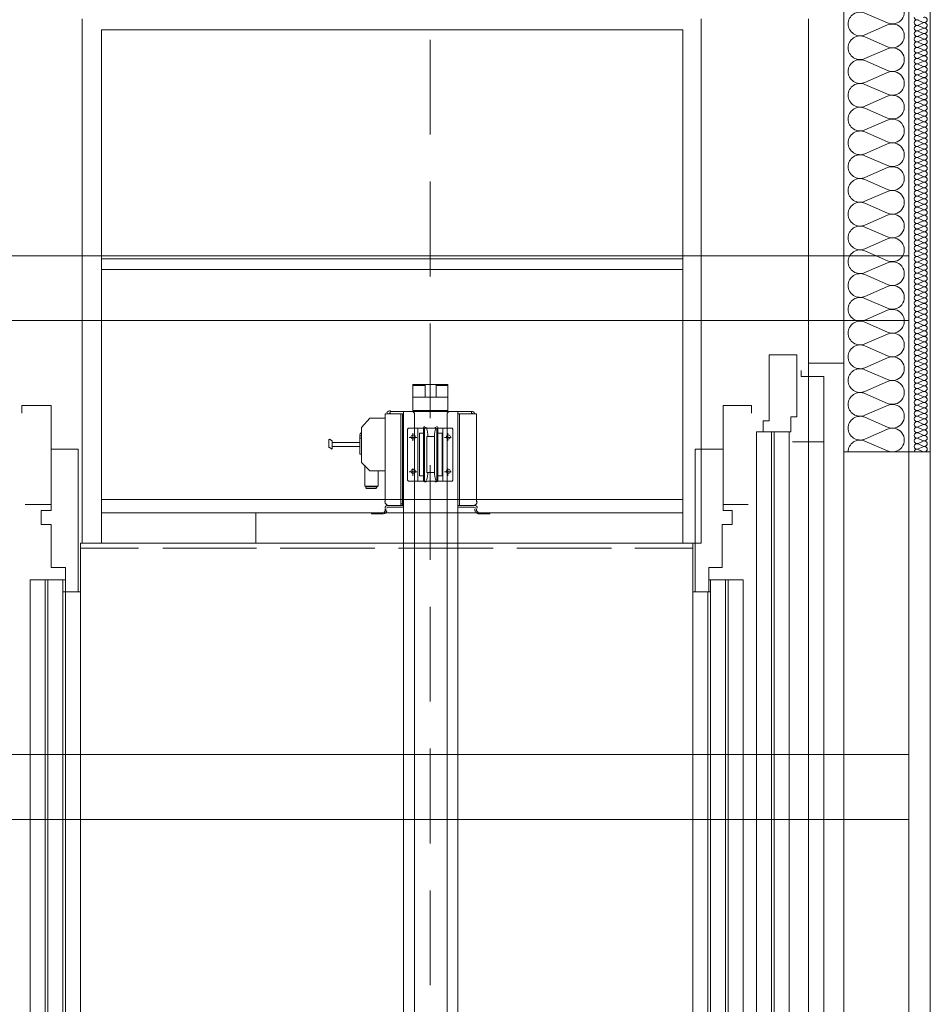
# Model space of a CAD drawing. Header units: millimetres. Extents: x 204754 to 495640, y -178579 to -98814.
# Tile 134 of 179: x 350127 to 352232, y -137161 to -134884. Entities that reach past the tile are written whole.
import ezdxf

# ---------------------------------------------------------------- set-up
doc = ezdxf.new("R2010")
doc.units = ezdxf.units.MM
doc.header["$MEASUREMENT"] = 0
doc.layers.get('0').update_dxf_attribs({"color": 252, "lineweight": 5})
for name, color, linetype, lineweight in [('Nowe_320-W Umeblowanie_Nr_pióra__103', 252, 'Continuous', 5), ('Nowe_320-W Umeblowanie_Nr_pióra__181', 252, 'Continuous', 5), ('Nowe_820-G Rysunki Obrazki_Nr_pióra__1', 252, 'Continuous', 5), ('Nowe_820-G Rysunki Obrazki_Nr_pióra__181', 252, 'Continuous', 5), ('Nowe_820-G Rysunki Obrazki_Nr_pióra__27', 252, 'Continuous', 5), ('Nowe_820-G Rysunki Obrazki_Nr_pióra__7', 252, 'Continuous', 5)]:
    doc.layers.add(name, color=color, linetype=linetype, lineweight=lineweight)

# ---------------------------------------------------------------- blocks, each defined once
blk = doc.blocks.new('podkład 20251118')
at = {"layer": 'Nowe_320-W Umeblowanie_Nr_pióra__103', "color": 252, "linetype": 'Continuous', "lineweight": 5}
for p, q in [((352133.5, -134891.5), (352081, -134868.6)), ((352081, -134919), (352133.5, -134896.1)), ((352133.5, -134946.5), (352081, -134923.6)), ((352081, -134974), (352133.5, -134951.1)), ((352133.5, -135001.5), (352081, -134978.6)), ((352081, -135029), (352133.5, -135006.1)), ((352133.5, -135056.4), (352081, -135033.6)), ((352081, -135083.9), (352133.5, -135061.1)), ((352133.5, -135111.4), (352081, -135088.6)), ((352081, -135138.9), (352133.5, -135116)), ((352133.5, -135166.4), (352081, -135143.5)), ((352081, -135193.9), (352133.5, -135171)), ((352133.5, -135221.4), (352081, -135198.5)), ((352081, -135248.9), (352133.5, -135226)), ((352133.5, -135276.4), (352081, -135253.5)), ((352081, -135303.9), (352133.5, -135281)), ((352133.5, -135331.3), (352081, -135308.5)), ((352081, -135358.8), (352133.5, -135336)), ((352133.5, -135386.3), (352081, -135363.4)), ((352081, -135413.8), (352133.5, -135390.9)), ((352133.5, -135441.3), (352081, -135418.4)), ((352081, -135468.8), (352133.5, -135445.9)), ((352133.5, -135496.3), (352081, -135473.4)), ((352081, -135523.8), (352133.5, -135500.9)), ((352133.5, -135551.3), (352081, -135528.4)), ((352081, -135578.7), (352133.5, -135555.9)), ((352133.5, -135606.2), (352081, -135583.4)), ((352081, -135633.7), (352133.5, -135610.9)), ((352133.5, -135661.2), (352081, -135638.3)), ((352081, -135688.7), (352133.5, -135665.8)), ((352133.5, -135716.2), (352081, -135693.3)), ((352081, -135743.7), (352133.5, -135720.8)), ((352133.5, -135771.2), (352081, -135748.3)), ((352081, -135798.7), (352133.5, -135775.8)), ((352133.5, -135826.2), (352081, -135803.3)), ((352081, -135853.6), (352133.5, -135830.8)), ((352133.5, -135881.1), (352081, -135858.3))]:
    blk.add_line(p, q, dxfattribs=at)
at = {"layer": 'Nowe_320-W Umeblowanie_Nr_pióra__103', "color": 252, "linetype": 'Continuous', "lineweight": 5, "extrusion": (0, 0, -1)}
for centre, major_axis, start_param, end_param in [((352144.6, -134866.3), (27.6, 0), 4.299595, 8.266775), ((352069.9, -134893.8), (-27.6, 0), 0, 1.98359), ((352069.9, -134893.8), (-27.6, 0), 4.299596, 6.283185), ((352144.6, -134921.3), (27.6, 0), 4.299595, 8.266775), ((352069.9, -134948.8), (-27.6, 0), 0, 1.98359), ((352069.9, -134948.8), (-27.6, 0), 4.299596, 6.283185), ((352144.6, -134976.3), (27.6, 0), 4.299595, 8.266775), ((352069.9, -135003.8), (-27.6, 0), 0, 1.98359), ((352069.9, -135003.8), (-27.6, 0), 4.299596, 6.283185), ((352144.6, -135031.3), (-27.6, 0), 1.158002, 5.125182), ((352069.9, -135058.8), (27.6, 0), 3.141593, 5.125182), ((352069.9, -135058.8), (-27.6, 0), 4.299596, 6.283185), ((352144.6, -135086.2), (-27.6, 0), 1.158002, 5.125182), ((352069.9, -135113.7), (-27.6, 0), 0, 1.98359), ((352069.9, -135113.7), (-27.6, 0), 4.299596, 6.283185), ((352144.6, -135141.2), (-27.6, 0), 1.158002, 5.125182), ((352069.9, -135168.7), (-27.6, 0), 0, 1.98359), ((352069.9, -135168.7), (-27.6, 0), 4.299596, 6.283185), ((352144.6, -135196.2), (-27.6, 0), 1.158002, 5.125182), ((352069.9, -135223.7), (-27.6, 0), 0, 1.98359), ((352144.6, -135251.2), (-27.6, 0), 1.158002, 5.125182), ((352069.9, -135223.7), (-27.6, 0), 4.299596, 6.283185), ((352069.9, -135278.7), (-27.6, 0), 0, 1.98359), ((352069.9, -135278.7), (-27.6, 0), 4.299596, 6.283185), ((352144.6, -135306.2), (27.6, 0), 4.299595, 8.266775), ((352069.9, -135333.6), (-27.6, 0), 0, 1.98359), ((352069.9, -135333.7), (-27.6, 0), 4.299596, 6.283185), ((352144.6, -135361.1), (27.6, 0), 4.299595, 8.266775), ((352069.9, -135388.6), (-27.6, 0), 0, 1.98359), ((352069.9, -135388.6), (-27.6, 0), 4.299596, 6.283185), ((352144.6, -135416.1), (27.6, 0), 4.299595, 8.266775), ((352069.9, -135443.6), (-27.6, 0), 0, 1.98359), ((352069.9, -135443.6), (-27.6, 0), 4.299596, 6.283185), ((352144.6, -135471.1), (27.6, 0), 4.299595, 8.266775), ((352069.9, -135498.6), (-27.6, 0), 0, 1.98359), ((352144.6, -135526.1), (-27.6, 0), 1.158002, 5.125182), ((352069.9, -135498.6), (-27.6, 0), 4.299596, 6.283185), ((352069.9, -135553.6), (-27.6, 0), 0, 1.98359), ((352069.9, -135553.6), (-27.6, 0), 4.299596, 6.283185), ((352144.6, -135581.1), (-27.6, 0), 1.158002, 5.125182), ((352069.9, -135608.5), (27.6, 0), 3.141593, 5.125182), ((352069.9, -135608.5), (-27.6, 0), 4.299596, 6.283185), ((352144.6, -135636), (-27.6, 0), 1.158002, 5.125182), ((352069.9, -135663.5), (-27.6, 0), 0, 1.98359), ((352069.9, -135663.5), (-27.6, 0), 4.299596, 6.283185), ((352144.6, -135691), (-27.6, 0), 1.158002, 5.125182), ((352069.9, -135718.5), (-27.6, 0), 0, 1.98359), ((352069.9, -135718.5), (-27.6, 0), 4.299596, 6.283185), ((352144.6, -135746), (-27.6, 0), 1.158002, 5.125182), ((352069.9, -135773.5), (-27.6, 0), 0, 1.98359), ((352069.9, -135773.5), (-27.6, 0), 4.299596, 6.283185), ((352144.6, -135801), (27.6, 0), 4.299595, 8.266775), ((352069.9, -135828.5), (-27.6, 0), 0, 1.98359), ((352069.9, -135828.5), (-27.6, 0), 4.299596, 6.283185), ((352144.6, -135856), (27.6, 0), 4.299595, 8.266775), ((352069.9, -135883.4), (-27.6, 0), 0, 1.98359)]:
    blk.add_ellipse(centre, major_axis=major_axis, ratio=0.994269, start_param=start_param, end_param=end_param, dxfattribs=at)
at = {"layer": 'Nowe_320-W Umeblowanie_Nr_pióra__181', "color": 252, "linetype": 'Continuous', "lineweight": 5}
for p, q in [((352204, -134884.9), (352216.1, -134890.2)), ((352216.1, -134891.3), (352204, -134896.6)), ((352204, -134897.6), (352216.1, -134902.9)), ((352216.1, -134904), (352204, -134909.3)), ((352204, -134910.4), (352216.1, -134915.6)), ((352216.1, -134916.7), (352204, -134922)), ((352204, -134923.1), (352216.1, -134928.4)), ((352216.1, -134929.4), (352204, -134934.7)), ((352204, -134935.8), (352216.1, -134941.1)), ((352216.1, -134942.2), (352204, -134947.5)), ((352204, -134948.5), (352216.1, -134953.8)), ((352216.1, -134954.9), (352204, -134960.2)), ((352204, -134961.3), (352216.1, -134966.6)), ((352216.1, -134967.6), (352204, -134972.9)), ((352204, -134974), (352216.1, -134979.3)), ((352216.1, -134980.4), (352204, -134985.6)), ((352204, -134986.7), (352216.1, -134992)), ((352216.1, -134993.1), (352204, -134998.4)), ((352204, -134999.4), (352216.1, -135004.7)), ((352216.1, -135005.8), (352204, -135011.1)), ((352204, -135012.2), (352216.1, -135017.5)), ((352216.1, -135018.5), (352204, -135023.8)), ((352204, -135024.9), (352216.1, -135030.2)), ((352216.1, -135031.3), (352204, -135036.6)), ((352204, -135037.6), (352216.1, -135042.9)), ((352216.1, -135044), (352204, -135049.3)), ((352204, -135050.4), (352216.1, -135055.6)), ((352216.1, -135056.7), (352204, -135062)), ((352204, -135063.1), (352216.1, -135068.4)), ((352216.1, -135069.4), (352204, -135074.7)), ((352204, -135075.8), (352216.1, -135081.1)), ((352216.1, -135082.2), (352204, -135087.5)), ((352204, -135088.5), (352216.1, -135093.8)), ((352216.1, -135094.9), (352204, -135100.2)), ((352204, -135101.3), (352216.1, -135106.6)), ((352216.1, -135107.6), (352204, -135112.9)), ((352204, -135114), (352216.1, -135119.3)), ((352216.1, -135120.4), (352204, -135125.6)), ((352204, -135126.7), (352216.1, -135132)), ((352216.1, -135133.1), (352204, -135138.4)), ((352204, -135139.4), (352216.1, -135144.7)), ((352216.1, -135145.8), (352204, -135151.1)), ((352204, -135152.2), (352216.1, -135157.5)), ((352216.1, -135158.5), (352204, -135163.8)), ((352204, -135164.9), (352216.1, -135170.2)), ((352216.1, -135171.3), (352204, -135176.6)), ((352204, -135177.6), (352216.1, -135182.9)), ((352216.1, -135184), (352204, -135189.3)), ((352204, -135190.3), (352216.1, -135195.6)), ((352216.1, -135196.7), (352204, -135202)), ((352204, -135203.1), (352216.1, -135208.4)), ((352216.1, -135209.4), (352204, -135214.7)), ((352204, -135215.8), (352216.1, -135221.1)), ((352216.1, -135222.2), (352204, -135227.5)), ((352204, -135228.5), (352216.1, -135233.8)), ((352216.1, -135234.9), (352204, -135240.2)), ((352204, -135241.3), (352216.1, -135246.6)), ((352216.1, -135247.6), (352204, -135252.9)), ((352204, -135254), (352216.1, -135259.3)), ((352216.1, -135260.3), (352204, -135265.6)), ((352204, -135266.7), (352216.1, -135272)), ((352216.1, -135273.1), (352204, -135278.4)), ((352204, -135279.4), (352216.1, -135284.7)), ((352216.1, -135285.8), (352204, -135291.1)), ((352204, -135292.2), (352216.1, -135297.5)), ((352216.1, -135298.5), (352204, -135303.8)), ((352204, -135304.9), (352216.1, -135310.2)), ((352216.1, -135311.3), (352204, -135316.6)), ((352204, -135317.6), (352216.1, -135322.9)), ((352216.1, -135324), (352204, -135329.3)), ((352204, -135330.3), (352216.1, -135335.6)), ((352216.1, -135336.7), (352204, -135342)), ((352204, -135343.1), (352216.1, -135348.4)), ((352216.1, -135349.4), (352204, -135354.7)), ((352204, -135355.8), (352216.1, -135361.1)), ((352216.1, -135362.2), (352204, -135367.5)), ((352204, -135368.5), (352216.1, -135373.8)), ((352216.1, -135374.9), (352204, -135380.2)), ((352204, -135381.3), (352216.1, -135386.6)), ((352216.1, -135387.6), (352204, -135392.9)), ((352204, -135394), (352216.1, -135399.3)), ((352216.1, -135400.3), (352204, -135405.6)), ((352204, -135406.7), (352216.1, -135412)), ((352216.1, -135413.1), (352204, -135418.4)), ((352204, -135419.4), (352216.1, -135424.7)), ((352216.1, -135425.8), (352204, -135431.1)), ((352204, -135432.2), (352216.1, -135437.5)), ((352216.1, -135438.5), (352204, -135443.8)), ((352204, -135444.9), (352216.1, -135450.2)), ((352216.1, -135451.3), (352204, -135456.6)), ((352204, -135457.6), (352216.1, -135462.9)), ((352216.1, -135464), (352204, -135469.3)), ((352204, -135470.3), (352216.1, -135475.6)), ((352216.1, -135476.7), (352204, -135482)), ((352204, -135483.1), (352216.1, -135488.4)), ((352216.1, -135489.4), (352204, -135494.7)), ((352204, -135495.8), (352216.1, -135501.1)), ((352216.1, -135502.2), (352204, -135507.5)), ((352204, -135508.5), (352216.1, -135513.8)), ((352216.1, -135514.9), (352204, -135520.2)), ((352204, -135521.3), (352216.1, -135526.5)), ((352216.1, -135527.6), (352204, -135532.9)), ((352204, -135534), (352216.1, -135539.3)), ((352216.1, -135540.3), (352204, -135545.6)), ((352204, -135546.7), (352216.1, -135552)), ((352216.1, -135553.1), (352204, -135558.4)), ((352204, -135559.4), (352216.1, -135564.7)), ((352216.1, -135565.8), (352204, -135571.1)), ((352204, -135572.2), (352216.1, -135577.5)), ((352216.1, -135578.5), (352204, -135583.8)), ((352204, -135584.9), (352216.1, -135590.2)), ((352216.1, -135591.3), (352204, -135596.5)), ((352204, -135597.6), (352216.1, -135602.9)), ((352216.1, -135604), (352204, -135609.3)), ((352204, -135610.3), (352216.1, -135615.6)), ((352216.1, -135616.7), (352204, -135622)), ((352204, -135623.1), (352216.1, -135628.4)), ((352216.1, -135629.4), (352204, -135634.7)), ((352204, -135635.8), (352216.1, -135641.1)), ((352216.1, -135642.2), (352204, -135647.5)), ((352204, -135648.5), (352216.1, -135653.8)), ((352216.1, -135654.9), (352204, -135660.2)), ((352204, -135661.3), (352216.1, -135666.5)), ((352216.1, -135667.6), (352204, -135672.9)), ((352204, -135674), (352216.1, -135679.3)), ((352216.1, -135680.3), (352204, -135685.6)), ((352204, -135686.7), (352216.1, -135692)), ((352216.1, -135693.1), (352204, -135698.4)), ((352204, -135699.4), (352216.1, -135704.7)), ((352216.1, -135705.8), (352204, -135711.1)), ((352204, -135712.2), (352216.1, -135717.5)), ((352216.1, -135718.5), (352204, -135723.8)), ((352204, -135724.9), (352216.1, -135730.2)), ((352216.1, -135731.3), (352204, -135736.5)), ((352204, -135737.6), (352216.1, -135742.9)), ((352216.1, -135744), (352204, -135749.3)), ((352204, -135750.3), (352216.1, -135755.6)), ((352216.1, -135756.7), (352204, -135762)), ((352204, -135763.1), (352216.1, -135768.4)), ((352216.1, -135769.4), (352204, -135774.7)), ((352204, -135775.8), (352216.1, -135781.1)), ((352216.1, -135782.2), (352204, -135787.5)), ((352204, -135788.5), (352216.1, -135793.8)), ((352216.1, -135794.9), (352204, -135800.2)), ((352204, -135801.3), (352216.1, -135806.5)), ((352216.1, -135807.6), (352204, -135812.9)), ((352204, -135814), (352216.1, -135819.3)), ((352216.1, -135820.3), (352204, -135825.6)), ((352204, -135826.7), (352216.1, -135832)), ((352216.1, -135833.1), (352204, -135838.4)), ((352204, -135839.4), (352216.1, -135844.7)), ((352216.1, -135845.8), (352204, -135851.1)), ((352204, -135852.2), (352216.1, -135857.5)), ((352216.1, -135858.5), (352204, -135863.8)), ((352204, -135864.9), (352216.1, -135870.2)), ((352216.1, -135871.3), (352204, -135876.5)), ((352204, -135877.6), (352216.1, -135882.9))]:
    blk.add_line(p, q, dxfattribs=at)
for centre, major_axis, start_param, end_param in [((352201.4, -134878), (6.38, 0), 3.141593, 5.125182), ((352218.6, -134884.4), (6.38, 0), 4.299595, 8.266775), ((352201.4, -134890.7), (-6.38, 0), 4.299596, 6.283185), ((352201.4, -134890.7), (6.38, 0), 3.141593, 5.125182), ((352201.4, -134903.5), (6.38, 0), 1.158003, 3.141593), ((352201.4, -134903.5), (6.38, 0), 3.141593, 5.125182), ((352218.6, -134897.1), (6.38, 0), 4.299595, 8.266775), ((352218.6, -134909.8), (-6.38, 0), 1.158002, 5.125182), ((352201.4, -134916.2), (6.38, 0), 1.158003, 3.141593), ((352201.4, -134916.2), (6.38, 0), 3.141593, 5.125182), ((352201.4, -134928.9), (6.38, 0), 1.158003, 3.141593), ((352218.6, -134922.5), (6.38, 0), 4.299595, 8.266775), ((352201.4, -134928.9), (6.38, 0), 3.141593, 5.125182), ((352201.4, -134941.6), (-6.38, 0), 4.299596, 6.283185), ((352201.4, -134941.6), (6.38, 0), 3.141593, 5.125182), ((352201.4, -134954.4), (6.38, 0), 1.158003, 3.141593), ((352218.6, -134935.3), (6.38, 0), 4.299595, 8.266775), ((352218.6, -134948), (6.38, 0), 4.299595, 8.266775), ((352201.4, -134954.4), (6.38, 0), 3.141593, 5.125182), ((352201.4, -134967.1), (6.38, 0), 1.158003, 3.141593), ((352201.4, -134967.1), (6.38, 0), 3.141593, 5.125182), ((352218.6, -134960.7), (6.38, 0), 4.299595, 8.266775), ((352218.6, -134973.5), (-6.38, 0), 1.158002, 5.125182), ((352201.4, -134979.8), (6.38, 0), 1.158003, 3.141593), ((352201.4, -134979.8), (6.38, 0), 3.141593, 5.125182), ((352201.4, -134992.5), (6.38, 0), 1.158003, 3.141593), ((352201.4, -134992.5), (6.38, 0), 3.141593, 5.125182), ((352218.6, -134986.2), (6.38, 0), 4.299595, 8.266775), ((352218.6, -134998.9), (6.38, 0), 4.299595, 8.266775), ((352201.4, -135005.3), (6.38, 0), 1.158003, 3.141593), ((352201.4, -135005.3), (6.38, 0), 3.141593, 5.125182), ((352201.4, -135018), (6.38, 0), 1.158003, 3.141593), ((352201.4, -135018), (6.38, 0), 3.141593, 5.125182), ((352218.6, -135011.6), (6.38, 0), 4.299595, 8.266775), ((352218.6, -135024.4), (-6.38, 0), 1.158002, 5.125182), ((352201.4, -135030.7), (6.38, 0), 1.158003, 3.141593), ((352201.4, -135030.7), (6.38, 0), 3.141593, 5.125182), ((352201.4, -135043.5), (6.38, 0), 1.158003, 3.141593), ((352218.6, -135037.1), (6.38, 0), 4.299595, 8.266775), ((352201.4, -135043.5), (6.38, 0), 3.141593, 5.125182), ((352201.4, -135056.2), (-6.38, 0), 4.299596, 6.283185), ((352201.4, -135056.2), (6.38, 0), 3.141593, 5.125182), ((352201.4, -135068.9), (6.38, 0), 1.158003, 3.141593), ((352218.6, -135049.8), (6.38, 0), 4.299595, 8.266775), ((352218.6, -135062.5), (6.38, 0), 4.299595, 8.266775), ((352201.4, -135068.9), (6.38, 0), 3.141593, 5.125182), ((352201.4, -135081.6), (6.38, 0), 1.158003, 3.141593), ((352201.4, -135081.6), (6.38, 0), 3.141593, 5.125182), ((352218.6, -135075.3), (6.38, 0), 4.299595, 8.266775), ((352218.6, -135088), (-6.38, 0), 1.158002, 5.125182), ((352201.4, -135094.4), (6.38, 0), 1.158003, 3.141593), ((352201.4, -135094.4), (6.38, 0), 3.141593, 5.125182), ((352201.4, -135107.1), (6.38, 0), 1.158003, 3.141593), ((352201.4, -135107.1), (6.38, 0), 3.141593, 5.125182), ((352218.6, -135100.7), (6.38, 0), 4.299595, 8.266775), ((352218.6, -135113.5), (6.38, 0), 4.299595, 8.266775), ((352201.4, -135119.8), (6.38, 0), 1.158003, 3.141593), ((352201.4, -135119.8), (6.38, 0), 3.141593, 5.125182), ((352201.4, -135132.5), (6.38, 0), 1.158003, 3.141593), ((352218.6, -135126.2), (6.38, 0), 4.299595, 8.266775), ((352218.6, -135138.9), (-6.38, 0), 1.158002, 5.125182), ((352201.4, -135132.5), (6.38, 0), 3.141593, 5.125182), ((352201.4, -135145.3), (6.38, 0), 1.158003, 3.141593), ((352201.4, -135145.3), (6.38, 0), 3.141593, 5.125182), ((352201.4, -135158), (6.38, 0), 1.158003, 3.141593), ((352218.6, -135151.6), (6.38, 0), 4.299595, 8.266775), ((352201.4, -135158), (6.38, 0), 3.141593, 5.125182), ((352201.4, -135170.7), (-6.38, 0), 4.299596, 6.283185), ((352201.4, -135170.7), (6.38, 0), 3.141593, 5.125182), ((352201.4, -135183.5), (6.38, 0), 1.158003, 3.141593), ((352218.6, -135164.4), (6.38, 0), 4.299595, 8.266775), ((352218.6, -135177.1), (6.38, 0), 4.299595, 8.266775), ((352201.4, -135183.5), (6.38, 0), 3.141593, 5.125182), ((352201.4, -135196.2), (6.38, 0), 1.158003, 3.141593), ((352201.4, -135196.2), (6.38, 0), 3.141593, 5.125182), ((352218.6, -135189.8), (6.38, 0), 4.299595, 8.266775), ((352218.6, -135202.5), (-6.38, 0), 1.158002, 5.125182), ((352201.4, -135208.9), (6.38, 0), 1.158003, 3.141593), ((352201.4, -135208.9), (6.38, 0), 3.141593, 5.125182), ((352201.4, -135221.6), (6.38, 0), 1.158003, 3.141593), ((352201.4, -135221.6), (6.38, 0), 3.141593, 5.125182), ((352218.6, -135215.3), (6.38, 0), 4.299595, 8.266775), ((352218.6, -135228), (6.38, 0), 4.299595, 8.266775), ((352201.4, -135234.4), (6.38, 0), 1.158003, 3.141593), ((352201.4, -135234.4), (6.38, 0), 3.141593, 5.125182), ((352201.4, -135247.1), (6.38, 0), 1.158003, 3.141593), ((352218.6, -135240.7), (6.38, 0), 4.299595, 8.266775), ((352201.4, -135247.1), (6.38, 0), 3.141593, 5.125182), ((352201.4, -135259.8), (6.38, 0), 1.158003, 3.141593), ((352201.4, -135259.8), (6.38, 0), 3.141593, 5.125182), ((352201.4, -135272.5), (6.38, 0), 1.158003, 3.141593), ((352218.6, -135253.5), (-6.38, 0), 1.158002, 5.125182), ((352218.6, -135266.2), (6.38, 0), 4.299595, 8.266775), ((352201.4, -135272.5), (6.38, 0), 3.141593, 5.125182), ((352201.4, -135285.3), (-6.38, 0), 4.299596, 6.283185), ((352201.4, -135285.3), (6.38, 0), 3.141593, 5.125182), ((352201.4, -135298), (6.38, 0), 1.158003, 3.141593), ((352218.6, -135278.9), (6.38, 0), 4.299595, 8.266775), ((352218.6, -135291.6), (6.38, 0), 4.299595, 8.266775), ((352201.4, -135298), (6.38, 0), 3.141593, 5.125182), ((352201.4, -135310.7), (6.38, 0), 1.158003, 3.141593), ((352201.4, -135310.7), (6.38, 0), 3.141593, 5.125182), ((352218.6, -135304.4), (6.38, 0), 4.299595, 8.266775), ((352218.6, -135317.1), (-6.38, 0), 1.158002, 5.125182), ((352201.4, -135323.5), (6.38, 0), 1.158003, 3.141593), ((352201.4, -135323.5), (6.38, 0), 3.141593, 5.125182), ((352201.4, -135336.2), (6.38, 0), 1.158003, 3.141593), ((352201.4, -135336.2), (6.38, 0), 3.141593, 5.125182), ((352218.6, -135329.8), (6.38, 0), 4.299595, 8.266775), ((352218.6, -135342.5), (6.38, 0), 4.299595, 8.266775), ((352201.4, -135348.9), (6.38, 0), 1.158003, 3.141593), ((352201.4, -135348.9), (6.38, 0), 3.141593, 5.125182), ((352201.4, -135361.6), (6.38, 0), 1.158003, 3.141593), ((352218.6, -135355.3), (6.38, 0), 4.299595, 8.266775), ((352201.4, -135361.6), (6.38, 0), 3.141593, 5.125182), ((352201.4, -135374.4), (6.38, 0), 1.158003, 3.141593), ((352201.4, -135374.4), (6.38, 0), 3.141593, 5.125182), ((352201.4, -135387.1), (6.38, 0), 1.158003, 3.141593), ((352218.6, -135368), (-6.38, 0), 1.158002, 5.125182), ((352218.6, -135380.7), (6.38, 0), 4.299595, 8.266775), ((352201.4, -135387.1), (6.38, 0), 3.141593, 5.125182), ((352201.4, -135399.8), (-6.38, 0), 4.299596, 6.283185), ((352201.4, -135399.8), (6.38, 0), 3.141593, 5.125182), ((352218.6, -135393.4), (6.38, 0), 4.299595, 8.266775), ((352218.6, -135406.2), (6.38, 0), 4.299595, 8.266775), ((352201.4, -135412.5), (6.38, 0), 1.158003, 3.141593), ((352201.4, -135412.5), (6.38, 0), 3.141593, 5.125182), ((352201.4, -135425.3), (6.38, 0), 1.158003, 3.141593), ((352201.4, -135425.3), (6.38, 0), 3.141593, 5.125182), ((352218.6, -135418.9), (6.38, 0), 4.299595, 8.266775), ((352218.6, -135431.6), (-6.38, 0), 1.158002, 5.125182), ((352201.4, -135438), (6.38, 0), 1.158003, 3.141593), ((352201.4, -135438), (6.38, 0), 3.141593, 5.125182), ((352201.4, -135450.7), (6.38, 0), 1.158003, 3.141593), ((352201.4, -135450.7), (6.38, 0), 3.141593, 5.125182), ((352218.6, -135444.4), (6.38, 0), 4.299595, 8.266775), ((352218.6, -135457.1), (6.38, 0), 4.299595, 8.266775), ((352201.4, -135463.4), (6.38, 0), 1.158003, 3.141593), ((352201.4, -135463.4), (6.38, 0), 3.141593, 5.125182), ((352201.4, -135476.2), (6.38, 0), 1.158003, 3.141593), ((352218.6, -135469.8), (6.38, 0), 4.299595, 8.266775), ((352201.4, -135476.2), (6.38, 0), 3.141593, 5.125182), ((352201.4, -135488.9), (6.38, 0), 1.158003, 3.141593), ((352201.4, -135488.9), (6.38, 0), 3.141593, 5.125182), ((352201.4, -135501.6), (6.38, 0), 1.158003, 3.141593), ((352218.6, -135482.5), (-6.38, 0), 1.158002, 5.125182), ((352218.6, -135495.3), (6.38, 0), 4.299595, 8.266775), ((352201.4, -135501.6), (6.38, 0), 3.141593, 5.125182), ((352201.4, -135514.4), (-6.38, 0), 4.299596, 6.283185), ((352201.4, -135514.4), (6.38, 0), 3.141593, 5.125182), ((352218.6, -135508), (6.38, 0), 4.299595, 8.266775), ((352218.6, -135520.7), (6.38, 0), 4.299595, 8.266775), ((352201.4, -135527.1), (6.38, 0), 1.158003, 3.141593), ((352201.4, -135527.1), (6.38, 0), 3.141593, 5.125182), ((352201.4, -135539.8), (6.38, 0), 1.158003, 3.141593), ((352201.4, -135539.8), (6.38, 0), 3.141593, 5.125182), ((352218.6, -135533.4), (6.38, 0), 4.299595, 8.266775), ((352218.6, -135546.2), (-6.38, 0), 1.158002, 5.125182), ((352201.4, -135552.5), (6.38, 0), 1.158003, 3.141593), ((352201.4, -135552.5), (6.38, 0), 3.141593, 5.125182), ((352201.4, -135565.3), (6.38, 0), 1.158003, 3.141593), ((352218.6, -135558.9), (6.38, 0), 4.299595, 8.266775), ((352218.6, -135571.6), (6.38, 0), 4.299595, 8.266775), ((352201.4, -135565.3), (6.38, 0), 3.141593, 5.125182), ((352201.4, -135578), (6.38, 0), 1.158003, 3.141593), ((352201.4, -135578), (6.38, 0), 3.141593, 5.125182), ((352201.4, -135590.7), (6.38, 0), 1.158003, 3.141593), ((352218.6, -135584.4), (6.38, 0), 4.299595, 8.266775), ((352201.4, -135590.7), (6.38, 0), 3.141593, 5.125182), ((352201.4, -135603.4), (6.38, 0), 1.158003, 3.141593), ((352201.4, -135603.4), (6.38, 0), 3.141593, 5.125182), ((352201.4, -135616.2), (6.38, 0), 1.158003, 3.141593), ((352218.6, -135597.1), (-6.38, 0), 1.158002, 5.125182), ((352218.6, -135609.8), (6.38, 0), 4.299595, 8.266775), ((352201.4, -135616.2), (6.38, 0), 3.141593, 5.125182), ((352201.4, -135628.9), (-6.38, 0), 4.299596, 6.283185), ((352201.4, -135628.9), (6.38, 0), 3.141593, 5.125182), ((352218.6, -135622.5), (6.38, 0), 4.299595, 8.266775), ((352218.6, -135635.3), (6.38, 0), 4.299595, 8.266775), ((352201.4, -135641.6), (6.38, 0), 1.158003, 3.141593), ((352201.4, -135641.6), (6.38, 0), 3.141593, 5.125182), ((352201.4, -135654.4), (6.38, 0), 1.158003, 3.141593), ((352201.4, -135654.4), (6.38, 0), 3.141593, 5.125182), ((352218.6, -135648), (6.38, 0), 4.299595, 8.266775), ((352218.6, -135660.7), (6.38, 0), 4.299595, 8.266775), ((352201.4, -135667.1), (6.38, 0), 1.158003, 3.141593), ((352201.4, -135667.1), (6.38, 0), 3.141593, 5.125182), ((352201.4, -135679.8), (6.38, 0), 1.158003, 3.141593), ((352218.6, -135673.4), (6.38, 0), 4.299595, 8.266775), ((352201.4, -135679.8), (6.38, 0), 3.141593, 5.125182), ((352201.4, -135692.5), (6.38, 0), 1.158003, 3.141593), ((352201.4, -135692.5), (6.38, 0), 3.141593, 5.125182), ((352201.4, -135705.3), (6.38, 0), 1.158003, 3.141593), ((352218.6, -135686.2), (6.38, 0), 4.299595, 8.266775), ((352218.6, -135698.9), (6.38, 0), 4.299595, 8.266775), ((352201.4, -135705.3), (6.38, 0), 3.141593, 5.125182), ((352201.4, -135718), (6.38, 0), 1.158003, 3.141593), ((352201.4, -135718), (6.38, 0), 3.141593, 5.125182), ((352201.4, -135730.7), (6.38, 0), 1.158003, 3.141593), ((352218.6, -135711.6), (-6.38, 0), 1.158002, 5.125182), ((352218.6, -135724.4), (6.38, 0), 4.299595, 8.266775), ((352201.4, -135730.7), (6.38, 0), 3.141593, 5.125182), ((352201.4, -135743.4), (-6.38, 0), 4.299596, 6.283185), ((352201.4, -135743.4), (6.38, 0), 3.141593, 5.125182), ((352218.6, -135737.1), (6.38, 0), 4.299595, 8.266775), ((352218.6, -135749.8), (6.38, 0), 4.299595, 8.266775), ((352201.4, -135756.2), (6.38, 0), 1.158003, 3.141593), ((352201.4, -135756.2), (6.38, 0), 3.141593, 5.125182), ((352201.4, -135768.9), (6.38, 0), 1.158003, 3.141593), ((352201.4, -135768.9), (6.38, 0), 3.141593, 5.125182), ((352218.6, -135762.5), (6.38, 0), 4.299595, 8.266775), ((352218.6, -135775.3), (6.38, 0), 4.299595, 8.266775), ((352201.4, -135781.6), (6.38, 0), 1.158003, 3.141593), ((352201.4, -135781.6), (6.38, 0), 3.141593, 5.125182), ((352201.4, -135794.4), (6.38, 0), 1.158003, 3.141593), ((352218.6, -135788), (6.38, 0), 4.299595, 8.266775), ((352201.4, -135794.4), (6.38, 0), 3.141593, 5.125182), ((352201.4, -135807.1), (6.38, 0), 1.158003, 3.141593), ((352201.4, -135807.1), (6.38, 0), 3.141593, 5.125182), ((352201.4, -135819.8), (6.38, 0), 1.158003, 3.141593), ((352218.6, -135800.7), (6.38, 0), 4.299595, 8.266775), ((352218.6, -135813.4), (6.38, 0), 4.299595, 8.266775), ((352201.4, -135819.8), (6.38, 0), 3.141593, 5.125182), ((352201.4, -135832.5), (6.38, 0), 1.158003, 3.141593), ((352201.4, -135832.5), (6.38, 0), 3.141593, 5.125182), ((352218.6, -135826.2), (-6.38, 0), 1.158002, 5.125182), ((352218.6, -135838.9), (6.38, 0), 4.299595, 8.266775), ((352201.4, -135845.3), (6.38, 0), 1.158003, 3.141593), ((352201.4, -135845.3), (6.38, 0), 3.141593, 5.125182), ((352201.4, -135858), (-6.38, 0), 4.299596, 6.283185), ((352201.4, -135858), (6.38, 0), 3.141593, 5.125182), ((352218.6, -135851.6), (6.38, 0), 4.299595, 8.266775), ((352218.6, -135864.4), (6.38, 0), 4.299595, 8.266775), ((352201.4, -135870.7), (6.38, 0), 1.158003, 3.141593), ((352201.4, -135870.7), (6.38, 0), 3.141593, 5.125182), ((352201.4, -135883.4), (6.38, 0), 1.158003, 3.141593), ((352218.6, -135877.1), (-6.38, 0), 1.158002, 5.125182)]:
    blk.add_ellipse(centre, major_axis=major_axis, ratio=0.99737, start_param=start_param, end_param=end_param, dxfattribs=at)
at = {"layer": 'Nowe_820-G Rysunki Obrazki_Nr_pióra__1', "color": 252, "linetype": 'Continuous', "lineweight": 5}
for p, q in [((352032.3, -138229.8), (352032.3, -130570.7)), ((352182.3, -138229.8), (352182.3, -130567.7)), ((352182.3, -135429.8), (349951.5, -135429.8)), ((352182.3, -135579.8), (349951.5, -135579.8)), ((352232.3, -135883.4), (352032.3, -135883.4)), ((352182.3, -136583.4), (349951.5, -136583.4)), ((352182.3, -136733.4), (349951.5, -136733.4))]:
    blk.add_line(p, q, dxfattribs=at)
at = {"layer": 'Nowe_820-G Rysunki Obrazki_Nr_pióra__181', "color": 252, "linetype": 'Continuous', "lineweight": 5}
for p, q in [((351035.3, -135729.6), (351035.3, -135727.7)), ((351035.3, -135727.7), (351116.7, -135727.7)), ((351064.4, -135729.6), (351035.3, -135729.6)), ((351035.3, -135729.6), (351035.3, -135756.8)), ((351064.4, -135727.7), (351064.4, -135756.8)), ((351089.6, -135727.7), (351089.6, -135756.8)), ((351116.7, -135729.6), (351089.6, -135729.6)), ((351116.7, -135727.7), (351116.7, -135729.6)), ((351116.7, -135756.8), (351116.7, -135729.6)), ((351035.3, -135756.8), (351116.7, -135756.8)), ((351035.3, -135787.8), (351035.3, -135756.8)), ((351035.3, -135756.8), (351116.7, -135756.8)), ((351116.7, -135756.8), (351116.7, -135787.8)), ((350982.9, -135795.6), (350982.9, -135789.7)), ((350982.9, -135789.7), (351171.1, -135789.7)), ((351116.7, -135787.8), (351035.3, -135787.8)), ((351039.2, -135793.6), (351035.3, -135789.7)), ((351118.7, -135789.7), (351114.8, -135793.6)), ((351171.1, -135795.6), (351171.1, -135789.7)), ((350917, -135826.6), (350936.4, -135805.3)), ((350936.4, -135805.3), (350971.3, -135805.3)), ((350971.3, -135999.2), (350971.3, -135795.6)), ((350971.3, -135795.6), (351012, -135795.6)), ((351008.1, -136007), (351008.1, -135795.6)), ((351012, -136007), (351012, -135795.6)), ((351182.7, -135795.6), (351140, -135795.6)), ((351140, -136007), (351140, -135795.6)), ((351143.9, -136007), (351143.9, -135795.6)), ((351182.7, -135999.2), (351182.7, -135795.6)), ((350917, -135908.1), (350917, -135826.6)), ((351023.6, -135830.5), (351025.6, -135828.5)), ((351023.6, -135948.8), (351023.6, -135830.5)), ((351025.6, -135828.5), (351060.5, -135828.5)), ((351046.9, -135950.7), (351046.9, -135828.5)), ((351060.5, -135950.7), (351060.5, -135828.5)), ((351066.3, -135826.6), (351062.4, -135826.6)), ((351062.4, -135950.7), (351062.4, -135828.5)), ((351066.3, -135828.5), (351062.4, -135828.5)), ((351062.4, -135828.5), (351089.6, -135828.5)), ((351066.3, -135826.6), (351066.3, -135828.5)), ((351087.6, -135826.6), (351087.6, -135828.5)), ((351089.6, -135826.6), (351087.6, -135826.6)), ((351089.6, -135828.5), (351087.6, -135828.5)), ((351091.5, -135950.7), (351091.5, -135828.5)), ((351093.5, -135950.7), (351093.5, -135828.5)), ((351093.5, -135828.5), (351126.4, -135828.5)), ((351105.1, -135950.7), (351105.1, -135828.5)), ((351126.4, -135828.5), (351128.4, -135830.5)), ((351128.4, -135948.8), (351128.4, -135830.5)), ((350843.2, -135853.7), (350841.3, -135855.7)), ((350841.3, -135855.7), (350841.3, -135873.1)), ((350843.2, -135853.7), (350849.1, -135857.6)), ((350849.1, -135877), (350849.1, -135857.6)), ((350849.1, -135857.6), (350849.1, -135875.1)), ((350913.1, -135846), (350913.1, -135888.7)), ((350913.1, -135846), (350917, -135846)), ((350913.1, -135851.8), (350917, -135851.8)), ((351027.5, -135849.9), (351045, -135849.9)), ((351035.3, -135857.6), (351035.3, -135840.2)), ((351050.8, -135840.2), (351050.8, -135939.1)), ((351060.5, -135840.2), (351050.8, -135840.2)), ((351068.2, -135931.3), (351068.2, -135847.9)), ((351085.7, -135847.9), (351068.2, -135847.9)), ((351081.8, -135847.9), (351072.1, -135847.9)), ((351085.7, -135931.3), (351085.7, -135847.9)), ((351103.2, -135840.2), (351093.5, -135840.2)), ((351103.2, -135939.1), (351103.2, -135840.2)), ((351124.5, -135849.9), (351109, -135849.9)), ((351116.7, -135857.6), (351116.7, -135840.2)), ((350843.2, -135873.1), (350841.3, -135873.1)), ((350849.1, -135877), (350843.2, -135873.1)), ((350849.1, -135861.5), (350913.1, -135861.5)), ((350849.1, -135871.2), (350913.1, -135871.2)), ((350913.1, -135888.7), (350917, -135888.7)), ((350936.4, -135927.5), (350917, -135908.1)), ((350924.7, -135962.4), (350924.7, -135913.9)), ((350936.4, -135927.5), (350971.3, -135927.5)), ((350955.7, -135927.5), (350955.7, -135962.4)), ((351035.3, -135939.1), (351035.3, -135921.6)), ((351116.7, -135939.1), (351116.7, -135921.6)), ((351025.6, -135950.7), (351023.6, -135948.8)), ((351025.6, -135950.7), (351060.5, -135950.7)), ((351027.5, -135929.4), (351045, -135929.4)), ((351050.8, -135939.1), (351060.5, -135939.1)), ((351062.4, -135950.7), (351066.3, -135950.7)), ((351089.6, -135950.7), (351062.4, -135950.7)), ((351066.3, -135952.7), (351066.3, -135950.7)), ((351068.2, -135931.3), (351085.7, -135931.3)), ((351072.1, -135931.3), (351081.8, -135931.3)), ((351087.6, -135950.7), (351089.6, -135950.7)), ((351087.6, -135952.7), (351087.6, -135950.7)), ((351093.5, -135939.1), (351103.2, -135939.1)), ((351093.5, -135950.7), (351126.4, -135950.7)), ((351109, -135929.4), (351124.5, -135929.4)), ((351128.4, -135948.8), (351126.4, -135950.7)), ((350955.7, -135962.4), (350924.7, -135962.4)), ((350926.7, -135962.4), (350926.7, -135966.2)), ((350953.8, -135964.3), (350926.7, -135964.3)), ((350926.7, -135966.2), (350928.6, -135968.2)), ((350949.9, -135968.2), (350928.6, -135968.2)), ((350951.9, -135966.2), (350949.9, -135968.2)), ((350951.9, -135964.3), (350951.9, -135966.2)), ((350953.8, -135962.4), (350953.8, -135964.3)), ((351062.4, -135952.7), (351066.3, -135952.7)), ((351087.6, -135952.7), (351089.6, -135952.7)), ((350971.3, -136020.6), (350971.3, -136014.7)), ((350973.2, -136020.6), (350973.2, -136014.7)), ((350977.1, -136007), (351013.9, -136007)), ((350977.1, -136010.9), (351013.9, -136010.9)), ((351012, -136003.1), (351008.1, -136003.1)), ((351140, -136007), (351176.9, -136007)), ((351140, -136010.9), (351176.9, -136010.9)), ((351176.9, -136007), (351174.9, -136007)), ((351178.8, -136014.7), (351178.8, -136020.6)), ((351182.7, -136014.7), (351182.7, -136020.6)), ((350940.2, -136026.4), (350940.2, -136024.4)), ((350940.2, -136024.4), (350967.4, -136024.4)), ((350940.2, -136026.4), (350967.4, -136026.4)), ((350944.1, -136026.4), (350944.1, -136024.4)), ((351186.6, -136024.4), (351213.7, -136024.4)), ((351186.6, -136026.4), (351213.7, -136026.4)), ((351207.9, -136026.4), (351207.9, -136024.4)), ((351213.7, -136026.4), (351213.7, -136024.4))]:
    blk.add_line(p, q, dxfattribs=at)
for centre, radius, start, end in [((350983.9, -135796.5), 8.74, 89.9967, 157.8571), ((351172, -135796.5), 6.79, 19.7336, 91.0685), ((350983.9, -135796.5), 2.89, 81.7365, 144.8214), ((351172, -135796.6), 3, 42.8725, 93.1193), ((351063.4, -135827.6), 2.91, 90.0469, 179.9531), ((351008.9, -135847), 61.3, 0.0242, 17.4226), ((351147, -135847), 61.3, 162.5774, 179.9758), ((351090.6, -135827.6), 2.91, 0.0469, 89.9531), ((350919.9, -135845), 6.79, 120.1857, 179.9513), ((351036.2, -135848.9), 4.85, 90.0462, 179.9538), ((351036.2, -135848.9), 4.85, 180.0462, 269.9538), ((351036.2, -135848.9), 4.85, 0.0462, 89.9538), ((351036.2, -135848.9), 4.85, 270.0462, 359.9538), ((351117.7, -135848.9), 4.85, 90.0462, 179.9538), ((351117.7, -135848.9), 4.85, 180.0462, 269.9538), ((351117.7, -135848.9), 4.85, 0.0462, 89.9538), ((351117.7, -135848.9), 4.85, 270.0462, 359.9538), ((351036.2, -135928.4), 4.85, 90.0462, 179.9538), ((351036.2, -135928.4), 4.85, 180.0462, 269.9538), ((351036.2, -135928.4), 4.85, 0.0462, 89.9538), ((351036.2, -135928.4), 4.85, 270.0462, 359.9538), ((351117.7, -135928.4), 4.85, 90.0462, 179.9538), ((351117.7, -135928.4), 4.85, 180.0462, 269.9538), ((351117.7, -135928.4), 4.85, 0.0462, 89.9538), ((351117.7, -135928.4), 4.85, 270.0462, 359.9538), ((351063.4, -135949.8), 2.91, 180.0469, 269.9531), ((351008.9, -135930.3), 61.3, 342.5774, 359.9758), ((351147, -135930.3), 61.3, 180.0242, 197.4226), ((351090.6, -135949.8), 2.91, 270.0469, 359.9531), ((350968.4, -136019.6), 6.79, 270, 0), ((350968.4, -136019.6), 2.91, 270.0464, 359.9536), ((350980, -135998.3), 8.73, 180, 270), ((350978.1, -136013.8), 6.79, 90, 180), ((350978.1, -136013.8), 2.91, 90.0469, 179.9531), ((351175.9, -135998.3), 8.73, 270, 360), ((351177.8, -136013.8), 6.79, 0, 90), ((351177.8, -136013.8), 2.91, 0.0469, 89.9531), ((351187.5, -136019.6), 6.79, 180, 270), ((351187.5, -136019.6), 2.91, 180.0464, 269.9536)]:
    blk.add_arc(centre, radius, start, end, dxfattribs=at)
at = {"layer": 'Nowe_820-G Rysunki Obrazki_Nr_pióra__27', "color": 252, "linetype": 'Continuous', "lineweight": 5}
blk.add_line((352232.3, -138232.1), (352232.3, -130371.6), dxfattribs=at)
at = {"layer": 'Nowe_820-G Rysunki Obrazki_Nr_pióra__7', "color": 252, "linetype": 'Continuous', "lineweight": 5}
for p, q in [((350271.1, -136094.3), (350271.1, -134882)), ((351702.5, -134882), (351702.5, -136094.3)), ((351950.8, -134882), (351950.8, -135678.1)), ((352032.3, -135678.1), (352032.3, -134882)), ((350315.7, -136094.3), (350315.7, -134907.2)), ((350315.7, -134907.2), (351659.8, -134907.2)), ((351659.8, -136094.3), (351659.8, -134907.2)), ((351076, -135149.7), (351076, -134930.5)), ((351076, -135477.5), (351076, -135258.3)), ((350315.7, -135436.7), (351659.8, -135436.7)), ((350315.7, -135461.9), (351659.8, -135461.9)), ((351076, -135805.3), (351076, -135586.1)), ((351859.6, -135811.9), (351859.6, -135658.7)), ((351859.6, -135658.7), (351923.6, -135658.7)), ((351923.6, -135658.7), (351923.6, -135802.2)), ((351950.8, -135662.5), (351950.8, -136118.4)), ((352032.3, -135678.1), (351950.8, -135678.1)), ((351950.8, -135678.1), (351950.8, -137883.4)), ((351950.8, -135678.1), (352032.3, -135678.1)), ((352032.3, -137883.4), (352032.3, -135678.1)), ((351933.3, -135709.1), (351933.3, -135695.5)), ((351985.7, -135709.1), (351933.3, -135709.1)), ((351985.7, -135860.4), (351985.7, -135709.1)), ((350131.4, -135793.6), (350131.4, -135776.2)), ((350131.4, -135776.2), (350199.3, -135776.2)), ((350199.3, -135776.2), (350199.3, -136005)), ((351013.9, -138485.9), (351013.9, -135789.7)), ((351140, -135789.7), (351140, -138485.9)), ((351818.9, -135776.2), (351752.9, -135776.2)), ((351752.9, -135776.2), (351752.9, -136005)), ((351818.9, -135793.6), (351818.9, -135776.2)), ((351039.2, -135793.6), (351039.2, -138485.9)), ((351114.8, -135793.6), (351114.8, -138485.9)), ((351846.1, -135837.1), (351846.1, -135811.9)), ((351846.1, -135811.9), (351859.6, -135811.9)), ((351923.6, -135802.2), (351910.1, -135802.2)), ((351910.1, -135802.2), (351910.1, -135837.1)), ((351830.5, -137877.6), (351830.5, -135837.1)), ((351910.1, -135837.1), (351830.5, -135837.1)), ((351865.4, -137877.6), (351865.4, -135837.1)), ((351871.3, -137877.6), (351871.3, -135837.1)), ((351906.2, -135837.1), (351879, -135837.1)), ((351906.2, -137877.6), (351906.2, -135837.1)), ((351913.9, -135860.4), (351985.7, -135860.4)), ((351985.7, -135860.4), (351985.7, -137883.4)), ((350199.3, -135877), (350261.4, -135877)), ((350199.3, -136018.6), (350199.3, -135877)), ((350261.4, -135877), (350261.4, -136206.8)), ((351752.9, -135877), (351688.9, -135877)), ((351688.9, -135877), (351688.9, -136206.8)), ((351752.9, -136018.6), (351752.9, -135877)), ((351076, -136133.1), (351076, -135913.9)), ((350315.7, -135993.4), (351659.8, -135993.4)), ((350199.3, -136005), (350139.2, -136005)), ((350176, -136051.6), (350176, -136018.6)), ((350176, -136018.6), (350199.3, -136018.6)), ((351752.9, -136005), (351811.1, -136005)), ((351774.3, -136018.6), (351752.9, -136018.6)), ((351774.3, -136051.6), (351774.3, -136018.6)), ((351659.8, -136024.4), (350315.7, -136024.4)), ((350672.6, -136024.4), (350717.2, -136024.4)), ((350672.6, -136024.4), (350672.6, -136094.3)), ((350199.3, -136051.6), (350176, -136051.6)), ((350199.3, -136150.5), (350199.3, -136051.6)), ((351751, -136150.5), (351751, -136051.6)), ((351751, -136051.6), (351774.3, -136051.6)), ((350267.2, -136094.3), (350267.2, -138257)), ((350267.2, -136094.3), (351702.5, -136094.3)), ((350401, -136105.9), (350267.2, -136105.9)), ((350674.5, -136105.9), (350457.3, -136105.9)), ((350672.6, -136094.3), (350717.2, -136094.3)), ((350948, -136105.9), (350728.8, -136105.9)), ((351221.5, -136105.9), (351002.3, -136105.9)), ((351495, -136105.9), (351275.8, -136105.9)), ((351683.1, -136105.9), (351549.3, -136105.9)), ((351683.1, -138257), (351683.1, -136094.3)), ((350232.3, -136150.5), (350199.3, -136150.5)), ((350232.3, -136206.8), (350232.3, -136150.5)), ((351720, -136206.8), (351720, -136150.5)), ((351720, -136150.5), (351751, -136150.5)), ((350150.8, -138224), (350150.8, -136179.6)), ((350150.8, -136179.6), (350197.3, -136179.6)), ((350181.8, -136179.6), (350232.3, -136179.6)), ((350185.7, -138224), (350185.7, -136179.6)), ((350191.5, -138224), (350191.5, -136179.6)), ((350226.4, -136179.6), (350226.4, -138224)), ((351768.5, -136179.6), (351720, -136179.6)), ((351723.9, -136179.6), (351723.9, -138224)), ((351799.5, -136179.6), (351754.9, -136179.6)), ((351758.8, -138224), (351758.8, -136179.6)), ((351764.6, -138224), (351764.6, -136179.6)), ((351799.5, -138224), (351799.5, -136179.6)), ((350232.3, -136206.8), (350226.4, -136206.8)), ((350232.3, -138229.8), (350232.3, -136206.8)), ((350232.3, -136206.8), (350267.2, -136206.8)), ((350261.4, -136206.8), (350232.3, -136206.8)), ((351718, -136206.8), (351683.1, -136206.8)), ((351688.9, -136206.8), (351720, -136206.8)), ((351718, -138229.8), (351718, -136206.8)), ((351720, -136206.8), (351723.9, -136206.8)), ((351076, -136460.9), (351076, -136241.7)), ((351950.8, -136446.2), (351950.8, -137101.8)), ((351076, -136788.7), (351076, -136569.5)), ((351076, -137116.5), (351076, -136897.3))]:
    blk.add_line(p, q, dxfattribs=at)

msp = doc.modelspace()

# ---------------------------------------------------------------- block references
msp.add_blockref('podkład 20251118', (0, 0))

doc.saveas('drawing.dxf')
